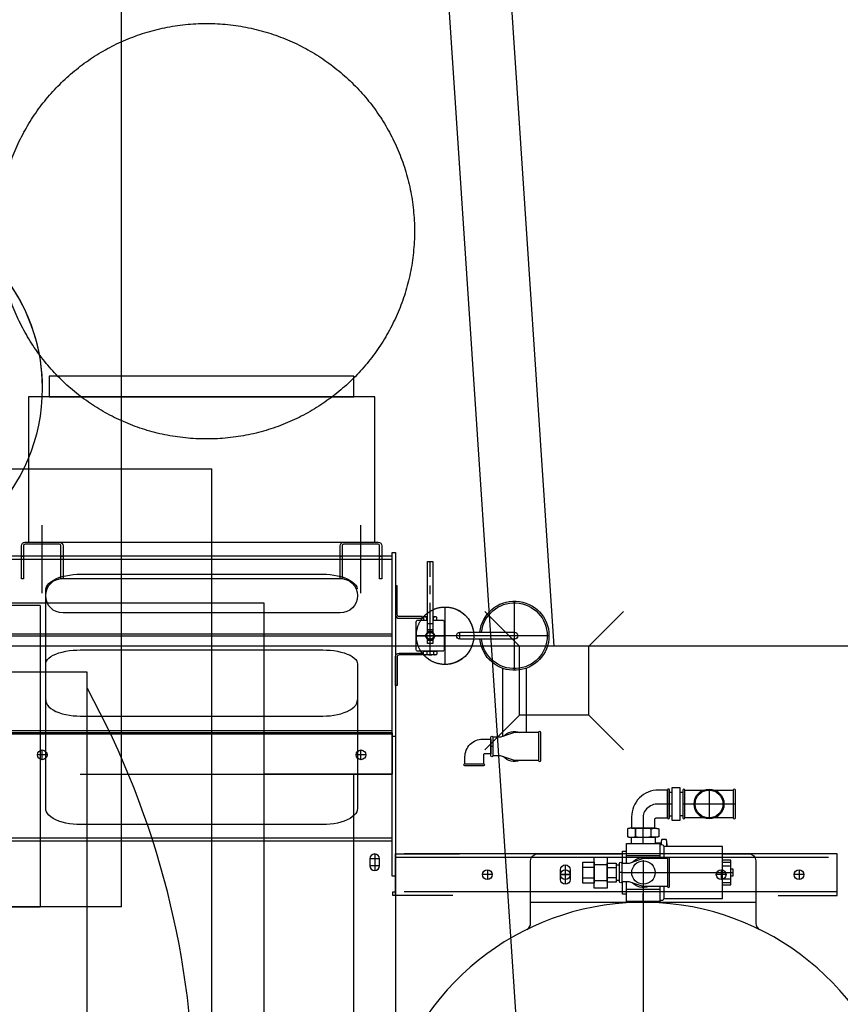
# Model space of a CAD drawing. Header units: millimetres. Extents: x 226749 to 325316, y -44191 to 40236.
# Tile 66 of 164: x 291589 to 292774, y 3263 to 4684. Entities that reach past the tile are written whole.
import ezdxf

# ---------------------------------------------------------------- set-up
doc = ezdxf.new("R2010")
doc.units = ezdxf.units.MM
doc.header["$LTSCALE"] = 100
for name, pattern in [('DASHDOT', [25.4, 12.7, -6.35, 0, -6.35]), ('GESTRICHELT', [7, 4, -3]), ('S10', [0, 0]), ('SL0', [0, 0]), ('SL1', [0.5, 0.25, -0.25]), ('SL2', [1.125, 0.75, -0.125, 0.125, -0.125]), ('SL5', [0])]:
    doc.linetypes.add(name, pattern=pattern)
for name, color, linetype in [('FUNDAMENTY', 6, 'Continuous'), ('K_URZĄDZENIA', 4, 'Continuous'), ('KANALIZACJA', 6, 'Continuous'), ('KG_BuildingAxis', 4, 'DASHDOT'), ('LINIEN', 7, 'Continuous')]:
    doc.layers.add(name, color=color, linetype=linetype)

# ---------------------------------------------------------------- blocks, each defined once
blk = doc.blocks.new('KOCIOŁ_RZUT')
at = {"layer": 'K_URZĄDZENIA'}
for p, q in [((136447.9, 71443.9), (132755.9, 71443.9)), ((136447.9, 71443.9), (136447.9, 71326.4)), ((136012.9, 71326.4), (136012.9, 69736.4)), ((136012.9, 71326.4), (136447.9, 71326.4)), ((136447.9, 71326.4), (136447.9, 69736.4)), ((136447.9, 70531.4), (136447.9, 71326.4)), ((136447.9, 69736.4), (136447.9, 71326.4))]:
    blk.add_line(p, q, dxfattribs=at)
blk = doc.blocks.new('MEDCLUMP_SET_2632_')
at = {"layer": 'LINIEN', "linetype": 'SL0', "flags": 128}
blk.add_lwpolyline([(178.437, 119.819), (178.437, 69.819), (198.363, 69.819)], dxfattribs=at)
blk = doc.blocks.new('MEDCLUMP_SET_2636_')
at = {"layer": 'LINIEN', "linetype": 'SL2'}
blk.add_line((178.933, 94.819), (171.296, 94.819), dxfattribs=at)
at = {"layer": 'LINIEN', "linetype": 'SL0', "flags": 128}
blk.add_lwpolyline([(178.431, 118.862, 0.256117), (178.431, 70.769)], format="xyb", dxfattribs=at)
blk = doc.blocks.new('MEDCLUMP_ZWC_2747_')
at = {"layer": 'LINIEN', "linetype": 'SL2'}
for p, q in [((180.757, 74.599), (181.317, 74.599)), ((181.037, 74.879), (181.037, 74.319))]:
    blk.add_line(p, q, dxfattribs=at)
at = {"layer": 'LINIEN', "linetype": 'SL0'}
blk.add_circle((181.037, 74.599), 0.28, dxfattribs=at)
blk = doc.blocks.new('MEDCLUMP_ZWC_2751_')
at = {"layer": 'LINIEN', "linetype": 'SL2'}
for p, q in [((162.357, 74.599), (162.917, 74.599)), ((162.637, 74.879), (162.637, 74.319))]:
    blk.add_line(p, q, dxfattribs=at)
at = {"layer": 'LINIEN', "linetype": 'SL0'}
blk.add_circle((162.637, 74.599), 0.28, dxfattribs=at)
blk = doc.blocks.new('MEDCLUMP_SET_2746_')
at = {"layer": 'LINIEN', "linetype": 'SL1', "flags": 128}
blk.add_lwpolyline([(160.837, 73.319), (268.637, 73.319), (268.637, 75.719), (160.837, 75.719)], close=True, dxfattribs=at)
at = {"layer": 'LINIEN', "linetype": 'SL0', "flags": 128}
blk.add_lwpolyline([(168.237, 73.319), (160.837, 73.319), (160.837, 75.719), (168.237, 75.719)], dxfattribs=at)
for name in ['MEDCLUMP_ZWC_2751_', 'MEDCLUMP_ZWC_2747_']:
    blk.add_blockref(name, (0, 0))
blk = doc.blocks.new('MEDCLUMP_ZWC_2769_')
at = {"layer": 'LINIEN', "linetype": 'SL2'}
for p, q in [((161.557, 81.005), (162.117, 81.005)), ((161.837, 80.325), (161.837, 81.285)), ((161.557, 80.605), (162.117, 80.605))]:
    blk.add_line(p, q, dxfattribs=at)
at = {"layer": 'LINIEN', "linetype": 'SL0', "flags": 128}
blk.add_lwpolyline([(162.117, 80.605), (162.117, 81.005, 1), (161.557, 81.005), (161.557, 80.605, 1)], format="xyb", close=True, dxfattribs=at)
blk = doc.blocks.new('MEDCLUMP_SET_2768_')
at = {"layer": 'LINIEN', "linetype": 'SL0', "flags": 128}
blk.add_lwpolyline([(160.637, 73.519), (160.637, 116.119), (160.837, 116.119), (160.837, 113.919), (163.037, 113.919), (163.037, 75.719), (160.837, 75.719), (160.837, 73.519)], close=True, dxfattribs=at)
blk.add_blockref('MEDCLUMP_ZWC_2769_', (0, 0))
blk = doc.blocks.new('MEDCLUMP_ZWC_2778_')
at = {"layer": 'LINIEN', "linetype": 'SL2'}
for p, q in [((150.837, 80.959), (150.837, 82.079)), ((151.117, 81.519), (150.557, 81.519))]:
    blk.add_line(p, q, dxfattribs=at)
at = {"layer": 'LINIEN', "linetype": 'SL0', "flags": 128}
blk.add_lwpolyline([(151.117, 81.239, -1), (150.557, 81.239), (150.557, 81.799, -1), (151.117, 81.799)], format="xyb", close=True, dxfattribs=at)
blk = doc.blocks.new('MEDCLUMP_ZWC_2782_')
at = {"layer": 'LINIEN', "linetype": 'SL2'}
for p, q in [((150.837, 115.679), (150.837, 114.559)), ((151.117, 115.119), (150.557, 115.119))]:
    blk.add_line(p, q, dxfattribs=at)
at = {"layer": 'LINIEN', "linetype": 'SL0', "flags": 128}
blk.add_lwpolyline([(151.117, 115.399, 1), (150.557, 115.399), (150.557, 114.839, 1), (151.117, 114.839)], format="xyb", close=True, dxfattribs=at)
blk = doc.blocks.new('MEDCLUMP_ZWC_2786_')
at = {"layer": 'LINIEN', "linetype": 'SL2'}
for p, q in [((141.837, 115.679), (141.837, 114.559)), ((141.557, 115.119), (142.117, 115.119))]:
    blk.add_line(p, q, dxfattribs=at)
at = {"layer": 'LINIEN', "linetype": 'SL0', "flags": 128}
blk.add_lwpolyline([(141.557, 115.399, -1), (142.117, 115.399), (142.117, 114.839, -1), (141.557, 114.839)], format="xyb", close=True, dxfattribs=at)
blk = doc.blocks.new('MEDCLUMP_SET_2777_')
at = {"layer": 'LINIEN', "linetype": 'SL2'}
for p, q in [((146.337, 80.679), (146.337, 116.679)), ((131.137, 98.319), (161.537, 98.319))]:
    blk.add_line(p, q, dxfattribs=at)
at = {"layer": 'LINIEN', "linetype": 'SL0'}
blk.add_line((139.837, 113.519), (152.837, 113.519), dxfattribs=at)
at = {"layer": 'LINIEN', "linetype": 'SL0', "flags": 128}
for points in [[(139.614, 111.952, 0.285559), (139.837, 112.31), (139.837, 115.919, -0.414214), (140.237, 116.319), (152.437, 116.319, -0.414214), (152.837, 115.919), (152.837, 112.31, 0.28556), (153.06, 111.952)], [(141.761, 80.319), (140.237, 80.319, -0.414214), (139.837, 80.719), (139.837, 84.328, 0.285559), (139.614, 84.687)], [(153.06, 84.687, 0.28556), (152.837, 84.328), (152.837, 80.719, -0.414214), (152.437, 80.319), (147.537, 80.319)]]:
    blk.add_lwpolyline(points, format="xyb", dxfattribs=at)
for points in [[(139.837, 83.119), (145.663, 83.119)], [(147.011, 83.119), (152.837, 83.119)]]:
    blk.add_lwpolyline(points, dxfattribs=at)
for name in ['MEDCLUMP_ZWC_2786_', 'MEDCLUMP_ZWC_2782_', 'MEDCLUMP_ZWC_2778_']:
    blk.add_blockref(name, (0, 0))
blk = doc.blocks.new('MEDCLUMP_SET_2795_')
at = {"layer": 'LINIEN', "linetype": 'SL2'}
for p, q in [((131.269, 100.12), (131.269, 96.519)), ((161.405, 100.119), (161.405, 96.519))]:
    blk.add_line(p, q, dxfattribs=at)
at = {"layer": 'LINIEN', "linetype": 'S10', "flags": 128}
for points in [[(161.231, 95.281, 0.012887), (161.367, 96.053, 0.335209), (161.321, 96.137, -0.35213), (161.209, 96.363, -0.352458), (161.405, 96.52), (161.405, 100.284), (161.405, 100.119, -0.804964), (161.322, 100.501, 0.33414), (161.367, 100.586, 0.860506), (131.307, 100.586, 0.33414), (131.353, 100.501, -0.804955), (131.269, 100.12), (131.269, 96.519, -0.804953), (131.353, 96.137)], [(131.353, 96.137, 0.334138), (131.307, 96.053, 0.77446), (160.584, 93.021)]]:
    blk.add_lwpolyline(points, format="xyb", dxfattribs=at)
at = {"layer": 'LINIEN', "linetype": 'SL0', "flags": 128}
for points in [[(131.269, 96.519), (131.269, 96.319), (131.069, 96.319), (131.069, 100.32), (131.269, 100.32), (131.269, 100.12)], [(161.405, 100.284), (161.605, 100.284), (161.605, 93.001), (161.405, 93.001), (161.405, 96.52)]]:
    blk.add_lwpolyline(points, dxfattribs=at)
blk = doc.blocks.new('MEDCLUMP_SET_2834_')
at = {"layer": 'LINIEN', "linetype": 'SL2'}
for p, q in [((142.537, 76.575), (142.537, 78.303)), ((141.017, 77.439), (144.057, 77.439))]:
    blk.add_line(p, q, dxfattribs=at)
at = {"layer": 'LINIEN', "linetype": 'SL0', "flags": 128}
for points in [[(141.017, 76.635, 1), (141.137, 76.635), (141.137, 78.243, 1), (141.017, 78.243)], [(144.057, 78.243, 1), (143.937, 78.243), (143.937, 76.635, 1), (144.057, 76.635)]]:
    blk.add_lwpolyline(points, format="xyb", close=True, dxfattribs=at)
for points in [[(141.137, 78.243), (142.221, 78.243)], [(142.854, 78.243), (143.937, 78.243)], [(142.221, 76.635), (141.137, 76.635)], [(143.937, 76.635), (142.854, 76.635)]]:
    blk.add_lwpolyline(points, dxfattribs=at)
at = {"layer": 'LINIEN', "linetype": 'SL1', "flags": 128}
for points in [[(142.221, 78.243), (142.854, 78.243)], [(142.854, 76.635), (142.221, 76.635)]]:
    blk.add_lwpolyline(points, dxfattribs=at)
at = {"layer": 'LINIEN', "linetype": 'SL0'}
for radius in [0.864, 0.804]:
    blk.add_circle((142.537, 77.439), radius, dxfattribs=at)
blk = doc.blocks.new('MEDCLUMP_SET_2843_')
at = {"layer": 'LINIEN', "linetype": 'SL0', "flags": 128}
for points in [[(148.417, 81.961), (148.417, 80.853), (147.897, 80.853), (147.897, 81.961)], [(149.177, 82.308), (149.177, 80.506), (148.417, 80.506), (148.417, 82.308)], [(149.817, 82.007), (149.817, 80.806), (149.177, 80.806), (149.177, 82.007)]]:
    blk.add_lwpolyline(points, close=True, dxfattribs=at)
for points in [[(147.897, 81.833), (147.697, 81.833), (147.697, 80.981), (147.897, 80.981)], [(148.417, 81.684), (147.897, 81.684)], [(149.177, 81.857), (148.417, 81.857)], [(149.817, 81.707), (149.177, 81.707)], [(147.897, 81.13), (148.417, 81.13)], [(148.417, 80.957), (149.177, 80.957)], [(149.177, 81.107), (149.817, 81.107)]]:
    blk.add_lwpolyline(points, dxfattribs=at)
blk = doc.blocks.new('MEDCLUMP_SET_2851_')
at = {"layer": 'LINIEN', "linetype": 'SL2'}
blk.add_line((147.537, 81.399), (141.137, 81.399), dxfattribs=at)
at = {"layer": 'LINIEN', "linetype": 'SL0', "flags": 128}
for points in [[(145.375, 83.079, -0.414214), (145.295, 82.999), (145.255, 82.999, 0.414214), (145.135, 82.879), (145.135, 82.211)], [(145.135, 80.588), (145.135, 79.919, 0.414214), (145.255, 79.799), (145.295, 79.799, -0.414214), (145.375, 79.719)]]:
    blk.add_lwpolyline(points, format="xyb", dxfattribs=at)
for points in [[(145.375, 82.211), (145.375, 83.079), (147.3, 83.079), (147.3, 81.939)], [(145.135, 82.899), (141.761, 82.899), (141.761, 79.899), (145.135, 79.899)], [(147.3, 82.638), (147.537, 82.638), (147.537, 81.931)], [(141.761, 82.113), (141.285, 82.113), (141.285, 80.686), (141.761, 80.686)], [(141.285, 81.999), (141.761, 81.999)], [(147.3, 82.362), (145.375, 82.362)], [(141.285, 81.592), (141.137, 81.592), (141.137, 81.206), (141.285, 81.206)], [(141.761, 81.759), (141.285, 81.759)], [(141.285, 81.039), (141.761, 81.039)], [(141.761, 80.799), (141.285, 80.799)], [(147.3, 80.86), (147.3, 79.719), (145.375, 79.719), (145.375, 80.588)], [(147.537, 80.867), (147.537, 80.16), (147.3, 80.16)], [(145.375, 80.437), (147.3, 80.437)]]:
    blk.add_lwpolyline(points, dxfattribs=at)
blk = doc.blocks.new('MEDCLUMP_SET_2861_')
at = {"layer": 'LINIEN', "linetype": 'SL0'}
blk.add_line((147.577, 81.399), (147.697, 81.399), dxfattribs=at)
at = {"layer": 'LINIEN', "linetype": 'SL0', "flags": 128}
for points in [[(144.817, 80.595, 1), (144.937, 80.595), (144.937, 82.203, 1), (144.817, 82.203)], [(147.697, 80.867, -1), (147.577, 80.867), (147.577, 81.931, -1), (147.697, 81.931)]]:
    blk.add_lwpolyline(points, format="xyb", close=True, dxfattribs=at)
for points in [[(144.937, 82.203), (146.337, 82.203), (147.141, 81.931), (147.577, 81.931)], [(144.937, 80.595), (146.337, 80.595), (147.141, 80.867), (147.577, 80.867)]]:
    blk.add_lwpolyline(points, dxfattribs=at)
for points in [[(146.021, 82.203, -0.307394), (146.968, 81.99)], [(146.968, 80.809, -0.307394), (146.021, 80.595)]]:
    blk.add_lwpolyline(points, format="xyb", dxfattribs=at)
at = {"layer": 'LINIEN', "linetype": 'SL0'}
blk.add_circle((146.325, 81.399), 0.674, dxfattribs=at)
blk = doc.blocks.new('MEDCLUMP_SET_2869_')
at = {"layer": 'LINIEN', "linetype": 'SL0'}
for p, q in [((144.977, 79.719), (144.977, 79.714)), ((145.297, 79.719), (145.297, 79.709)), ((147.013, 79.359), (145.662, 79.359)), ((145.662, 78.839), (147.013, 78.839))]:
    blk.add_line(p, q, dxfattribs=at)
at = {"layer": 'LINIEN', "linetype": 'SL2', "flags": 128}
for points in [[(146.337, 83.119), (146.337, 82.599)], [(146.337, 79.719), (146.337, 78.839)]]:
    blk.add_lwpolyline(points, dxfattribs=at)
at = {"layer": 'LINIEN', "linetype": 'SL0', "flags": 128}
for points in [[(144.977, 79.719), (144.977, 79.899), (144.977, 79.899), (144.977, 79.874), (144.977, 79.85), (144.977, 79.828), (144.977, 79.808), (144.977, 79.79), (144.977, 79.774), (144.977, 79.759), (144.977, 79.746), (144.977, 79.735), (144.977, 79.726), (144.977, 79.719), (144.977, 79.714), (144.977, 79.71), (144.977, 79.709), (144.977, 79.709), (144.978, 79.686), (144.978, 79.662), (144.979, 79.638), (144.981, 79.614), (144.983, 79.591), (144.986, 79.57), (144.989, 79.55), (144.993, 79.532), (144.996, 79.517), (145, 79.505), (145.005, 79.495), (145.009, 79.489), (145.013, 79.485), (145.017, 79.484), (145.257, 79.484), (145.257, 79.484), (145.261, 79.485), (145.266, 79.489), (145.27, 79.495), (145.274, 79.505), (145.278, 79.517), (145.282, 79.532), (145.286, 79.55), (145.289, 79.57), (145.291, 79.591), (145.294, 79.614), (145.295, 79.638), (145.296, 79.662), (145.297, 79.686), (145.297, 79.709)], [(145.297, 79.709), (145.297, 79.71), (145.297, 79.71), (145.297, 79.711), (145.297, 79.712), (145.297, 79.713), (145.297, 79.713), (145.297, 79.714), (145.297, 79.715), (145.297, 79.715), (145.297, 79.716), (145.297, 79.717), (145.297, 79.718), (145.297, 79.718), (145.297, 79.719), (145.297, 79.799)], [(145.297, 79.704), (145.637, 79.704)], [(145.637, 79.704), (145.637, 79.359)], [(147.037, 79.359), (147.037, 79.719)]]:
    blk.add_lwpolyline(points, dxfattribs=at)
for points in [[(145.437, 79.319), (145.438, 79.323), (145.442, 79.328), (145.448, 79.332), (145.458, 79.336), (145.47, 79.34), (145.485, 79.344), (145.503, 79.347), (145.522, 79.351), (145.544, 79.353), (145.567, 79.355), (145.591, 79.357), (145.615, 79.358), (145.639, 79.359), (145.662, 79.359), (145.662, 79.359), (145.685, 79.359), (145.709, 79.358), (145.733, 79.357), (145.756, 79.355), (145.779, 79.353), (145.801, 79.351), (145.821, 79.347), (145.839, 79.344), (145.854, 79.34), (145.866, 79.336), (145.875, 79.332), (145.882, 79.328), (145.886, 79.323), (145.887, 79.319), (145.887, 78.879), (145.887, 78.879), (145.886, 78.875), (145.882, 78.871), (145.875, 78.867), (145.866, 78.862), (145.854, 78.858), (145.839, 78.854), (145.821, 78.851), (145.801, 78.848), (145.779, 78.845), (145.756, 78.843), (145.733, 78.841), (145.709, 78.84), (145.685, 78.839), (145.662, 78.839), (145.662, 78.839), (145.639, 78.839), (145.615, 78.84), (145.591, 78.841), (145.567, 78.843), (145.544, 78.845), (145.522, 78.848), (145.503, 78.851), (145.485, 78.854), (145.47, 78.858), (145.458, 78.862), (145.448, 78.867), (145.442, 78.871), (145.438, 78.875), (145.437, 78.879)], [(146.788, 79.319), (146.785, 79.323), (146.778, 79.328), (146.765, 79.332), (146.746, 79.336), (146.721, 79.34), (146.691, 79.344), (146.656, 79.347), (146.616, 79.351), (146.573, 79.353), (146.527, 79.355), (146.479, 79.357), (146.431, 79.358), (146.384, 79.359), (146.337, 79.359), (146.337, 79.359), (146.291, 79.359), (146.243, 79.358), (146.195, 79.357), (146.148, 79.355), (146.102, 79.353), (146.059, 79.351), (146.019, 79.347), (145.984, 79.344), (145.953, 79.34), (145.929, 79.336), (145.91, 79.332), (145.897, 79.328), (145.889, 79.323), (145.887, 79.319), (145.887, 78.879), (145.887, 78.879), (145.889, 78.875), (145.897, 78.871), (145.91, 78.867), (145.929, 78.862), (145.953, 78.858), (145.984, 78.854), (146.019, 78.851), (146.059, 78.848), (146.102, 78.845), (146.148, 78.843), (146.195, 78.841), (146.243, 78.84), (146.291, 78.839), (146.337, 78.839), (146.337, 78.839), (146.384, 78.839), (146.431, 78.84), (146.479, 78.841), (146.527, 78.843), (146.573, 78.845), (146.616, 78.848), (146.656, 78.851), (146.691, 78.854), (146.721, 78.858), (146.746, 78.862), (146.765, 78.867), (146.778, 78.871), (146.785, 78.875), (146.788, 78.879)], [(147.238, 79.319), (147.237, 79.323), (147.233, 79.328), (147.226, 79.332), (147.217, 79.336), (147.205, 79.34), (147.19, 79.344), (147.172, 79.347), (147.152, 79.351), (147.13, 79.353), (147.107, 79.355), (147.084, 79.357), (147.06, 79.358), (147.036, 79.359), (147.013, 79.359), (147.013, 79.359), (146.99, 79.359), (146.966, 79.358), (146.942, 79.357), (146.918, 79.355), (146.895, 79.353), (146.873, 79.351), (146.854, 79.347), (146.836, 79.344), (146.821, 79.34), (146.809, 79.336), (146.799, 79.332), (146.793, 79.328), (146.789, 79.323), (146.788, 79.319), (146.788, 78.879), (146.788, 78.879), (146.789, 78.875), (146.793, 78.871), (146.799, 78.867), (146.809, 78.862), (146.821, 78.858), (146.836, 78.854), (146.854, 78.851), (146.873, 78.848), (146.895, 78.845), (146.918, 78.843), (146.942, 78.841), (146.966, 78.84), (146.99, 78.839), (147.013, 78.839), (147.013, 78.839), (147.036, 78.839), (147.06, 78.84), (147.084, 78.841), (147.107, 78.843), (147.13, 78.845), (147.152, 78.848), (147.172, 78.851), (147.19, 78.854), (147.205, 78.858), (147.217, 78.862), (147.226, 78.867), (147.233, 78.871), (147.237, 78.875), (147.238, 78.879)]]:
    blk.add_lwpolyline(points, close=True, dxfattribs=at)
blk = doc.blocks.new('MEDCLUMP_SET_2880_')
at = {"layer": 'LINIEN', "linetype": 'SL2', "flags": 128}
blk.add_lwpolyline([(144.817, 77.439), (145.457, 77.439), (145.457, 77.439), (145.548, 77.443), (145.641, 77.456), (145.735, 77.477), (145.827, 77.509), (145.917, 77.55), (146.002, 77.6), (146.08, 77.659), (146.149, 77.725), (146.208, 77.797), (146.256, 77.874), (146.292, 77.953), (146.318, 78.033), (146.333, 78.112), (146.337, 78.189), (146.337, 78.839)], dxfattribs=at)
at = {"layer": 'LINIEN', "linetype": 'SL0', "flags": 128}
for points in [[(144.937, 76.635), (145.457, 76.635, 0.414214), (147.011, 78.189), (147.011, 78.839), (145.663, 78.839), (145.663, 78.319, -0.414214), (145.587, 78.243), (144.937, 78.243)], [(144.937, 78.241, 1), (144.817, 78.241), (144.817, 76.633, 1), (144.937, 76.633)]]:
    blk.add_lwpolyline(points, format="xyb", close=True, dxfattribs=at)
blk = doc.blocks.new('MEDCLUMP_SET_2884_')
at = {"layer": 'LINIEN', "linetype": 'SL0'}
for p, q in [((144.057, 78.113), (144.217, 78.113)), ((144.817, 78.113), (144.657, 78.113)), ((144.057, 76.765), (144.217, 76.765)), ((144.657, 76.765), (144.817, 76.765))]:
    blk.add_line(p, q, dxfattribs=at)
at = {"layer": 'LINIEN', "linetype": 'SL2'}
blk.add_line((144.637, 77.439), (145.397, 77.439), dxfattribs=at)
at = {"layer": 'LINIEN', "linetype": 'SL0', "flags": 128}
blk.add_lwpolyline([(144.657, 76.492), (144.217, 76.492), (144.217, 78.386), (144.657, 78.386)], close=True, dxfattribs=at)
blk = doc.blocks.new('MEDCLUMP_SET_2906_')
at = {"layer": 'LINIEN', "linetype": 'SL1'}
blk.add_line((160.637, 80.519), (135.137, 80.519), dxfattribs=at)
at = {"layer": 'LINIEN', "linetype": 'SL1', "flags": 128}
blk.add_lwpolyline([(135.137, 80.319), (160.637, 80.319), (160.637, 82.719), (135.137, 82.719)], close=True, dxfattribs=at)
blk.add_lwpolyline([(135.137, 82.519), (160.637, 82.519)], dxfattribs=at)
at = {"layer": 'LINIEN', "linetype": 'SL0', "flags": 128}
for points in [[(157.337, 82.719), (160.637, 82.719), (160.637, 80.319), (156.937, 80.319)], [(160.637, 82.719), (160.797, 82.719), (160.797, 82.519), (160.637, 82.519)]]:
    blk.add_lwpolyline(points, dxfattribs=at)
at = {"layer": 'LINIEN', "linetype": 'SL2', "flags": 128}
for points in [[(137.057, 81.519), (137.617, 81.519)], [(137.337, 81.239), (137.337, 81.799)], [(141.557, 81.519), (142.117, 81.519)], [(141.837, 81.239), (141.837, 81.799)], [(150.557, 81.519), (151.117, 81.519)], [(150.837, 81.239), (150.837, 81.799)], [(155.057, 81.519), (155.617, 81.519)], [(155.337, 81.239), (155.337, 81.799)]]:
    blk.add_lwpolyline(points, dxfattribs=at)
at = {"layer": 'LINIEN', "linetype": 'SL0'}
for centre in [(137.337, 81.519), (141.837, 81.519), (150.837, 81.519), (155.337, 81.519)]:
    blk.add_circle(centre, 0.28, dxfattribs=at)
blk = doc.blocks.new('MEDCLUMP_SET_2936_')
at = {"layer": 'LINIEN', "linetype": 'SL2'}
for p, q in [((157.777, 69.379), (157.777, 66.059)), ((156.117, 67.719), (159.437, 67.719))]:
    blk.add_line(p, q, dxfattribs=at)
at = {"layer": 'LINIEN', "linetype": 'SL0', "flags": 128}
blk.add_lwpolyline([(159.172, 66.819, -3.394275), (159.172, 68.619)], format="xyb", dxfattribs=at)
at = {"layer": 'LINIEN', "linetype": 'SL1', "flags": 128}
blk.add_lwpolyline([(156.129, 67.919, -16.539539), (156.129, 67.519)], format="xyb", dxfattribs=at)
blk = doc.blocks.new('MEDCLUMP_SET_2941_')
at = {"layer": 'LINIEN', "linetype": 'SL2'}
blk.add_line((156.917, 67.919), (156.917, 67.519), dxfattribs=at)
at = {"layer": 'LINIEN', "linetype": 'SL0', "flags": 128}
blk.add_lwpolyline([(156.917, 67.919, -1), (156.917, 67.519), (153.777, 67.519, -1), (153.777, 67.919)], format="xyb", close=True, dxfattribs=at)
blk = doc.blocks.new('MEDCLUMP_SET_2944_')
at = {"layer": 'LINIEN', "linetype": 'SL2'}
for p, q in [((153.777, 69.719), (153.777, 65.719)), ((151.777, 67.719), (156.117, 67.719))]:
    blk.add_line(p, q, dxfattribs=at)
at = {"layer": 'LINIEN', "linetype": 'SL0', "flags": 128}
for points in [[(155.767, 67.519, -19.949874), (155.767, 67.919)], [(155.667, 67.519, -18.947222), (155.667, 67.919)]]:
    blk.add_lwpolyline(points, format="xyb", dxfattribs=at)
blk = doc.blocks.new('MEDCLUMP_SET_2949_')
at = {"layer": 'LINIEN', "linetype": 'SL2'}
blk.add_line((158.637, 67.919), (158.637, 67.519), dxfattribs=at)
at = {"layer": 'LINIEN', "linetype": 'SL1'}
blk.add_circle((158.637, 67.719), 0.2, dxfattribs=at)
blk = doc.blocks.new('MEDCLUMP_SET_2952_')
at = {"layer": 'LINIEN', "linetype": 'SL0', "flags": 128}
blk.add_lwpolyline([(159.097, 66.713), (159.097, 66.613), (160.437, 66.613, -0.414214), (160.537, 66.513), (160.537, 64.839), (160.637, 64.839), (160.637, 66.513, 0.414214), (160.437, 66.713)], format="xyb", close=True, dxfattribs=at)
blk = doc.blocks.new('MEDCLUMP_SET_2954_')
at = {"layer": 'LINIEN', "linetype": 'SL0', "flags": 128}
blk.add_lwpolyline([(159.097, 68.726), (159.097, 68.826), (160.437, 68.826, 0.414214), (160.537, 68.926), (160.537, 70.599), (160.637, 70.599), (160.637, 68.926, -0.414214), (160.437, 68.726)], format="xyb", close=True, dxfattribs=at)
blk = doc.blocks.new('MEDCLUMP_SET_2974_')
at = {"layer": 'LINIEN', "linetype": 'SL0', "flags": 128}
for points in [[(154.451, 73.54), (154.451, 69.602)], [(153.103, 69.602), (153.103, 73.312)]]:
    blk.add_lwpolyline(points, dxfattribs=at)
blk = doc.blocks.new('MEDCLUMP_SET_2976_')
at = {"layer": 'LINIEN', "linetype": 'SL0'}
blk.add_line((155.017, 74.116), (155.137, 74.116), dxfattribs=at)
at = {"layer": 'LINIEN', "linetype": 'SL0', "flags": 128}
for points in [[(152.257, 73.312, 1), (152.377, 73.312), (152.377, 74.92, 1), (152.257, 74.92)], [(155.137, 73.584, -1), (155.017, 73.584), (155.017, 74.648, -1), (155.137, 74.648)]]:
    blk.add_lwpolyline(points, format="xyb", close=True, dxfattribs=at)
for points in [[(152.377, 74.92), (153.777, 74.92), (154.581, 74.648), (155.017, 74.648)], [(152.377, 73.312), (153.777, 73.312), (154.581, 73.584), (155.017, 73.584)]]:
    blk.add_lwpolyline(points, dxfattribs=at)
for points in [[(153.461, 74.92, -0.307394), (154.408, 74.707)], [(154.408, 73.525, -0.307394), (153.461, 73.312)]]:
    blk.add_lwpolyline(points, format="xyb", dxfattribs=at)
blk = doc.blocks.new('MEDCLUMP_SET_2983_')
at = {"layer": 'LINIEN', "linetype": 'SL0', "flags": 128}
blk.add_lwpolyline([(156.629, 75.116), (156.629, 74.716, -0.414214), (155.603, 73.69), (155.137, 73.69), (155.137, 74.542), (155.497, 74.542, 0.414214), (155.565, 74.61), (155.565, 75.116)], format="xyb", dxfattribs=at)
blk.add_lwpolyline([(155.565, 75.116, -1), (155.565, 75.236), (156.629, 75.236, -1), (156.629, 75.116)], format="xyb", close=True, dxfattribs=at)
blk = doc.blocks.new('MEDCLUMP_SET_3036_')
at = {"layer": 'LINIEN', "linetype": 'SL2'}
blk.add_line((162.637, 65.268), (162.637, 61.338), dxfattribs=at)
at = {"layer": 'LINIEN', "linetype": 'SL5'}
for p, q in [((161.557, 63.119), (161.437, 63.119)), ((163.837, 63.119), (163.717, 63.119))]:
    blk.add_line(p, q, dxfattribs=at)
at = {"layer": 'LINIEN', "linetype": 'SL0', "flags": 128}
blk.add_lwpolyline([(163.837, 64.439), (163.837, 62.519, -0.414214), (163.637, 62.319), (161.637, 62.319, -0.414214), (161.437, 62.519), (161.437, 64.439), (161.557, 64.439), (161.557, 62.519, 0.414214), (161.637, 62.439), (163.637, 62.439, 0.414214), (163.717, 62.519), (163.717, 64.439)], format="xyb", close=True, dxfattribs=at)
blk = doc.blocks.new('MEDCLUMP_SET_3041_')
at = {"layer": 'LINIEN', "linetype": 'SL2'}
blk.add_line((181.037, 65.268), (181.037, 61.338), dxfattribs=at)
at = {"layer": 'LINIEN', "linetype": 'SL5'}
for p, q in [((179.957, 63.119), (179.837, 63.119)), ((182.237, 63.119), (182.117, 63.119))]:
    blk.add_line(p, q, dxfattribs=at)
at = {"layer": 'LINIEN', "linetype": 'SL0', "flags": 128}
blk.add_lwpolyline([(182.237, 64.439), (182.237, 62.519, -0.414214), (182.037, 62.319), (180.037, 62.319, -0.414214), (179.837, 62.519), (179.837, 64.439), (179.957, 64.439), (179.957, 62.519, 0.414214), (180.037, 62.439), (182.037, 62.439, 0.414214), (182.117, 62.519), (182.117, 64.439)], format="xyb", close=True, dxfattribs=at)
blk = doc.blocks.new('MEDCLUMP_ZWC_3051_')
at = {"layer": 'LINIEN', "linetype": 'SL0', "flags": 128}
blk.add_lwpolyline([(178.837, 78.629), (179.043, 78.624), (179.254, 78.608), (179.467, 78.581), (179.678, 78.542), (179.882, 78.491), (180.075, 78.428), (180.251, 78.355), (180.408, 78.272), (180.543, 78.182), (180.652, 78.086), (180.735, 77.988), (180.793, 77.888), (180.827, 77.789), (180.837, 77.693), (180.837, 69.348), (180.837, 69.348), (180.827, 69.265), (180.793, 69.179), (180.735, 69.093), (180.652, 69.008), (180.543, 68.925), (180.408, 68.848), (180.251, 68.776), (180.075, 68.713), (179.882, 68.659), (179.678, 68.615), (179.467, 68.581), (179.254, 68.557), (179.043, 68.544), (178.837, 68.54), (164.837, 68.54), (164.837, 68.54), (164.631, 68.544), (164.42, 68.557), (164.207, 68.581), (163.996, 68.615), (163.792, 68.659), (163.6, 68.713), (163.423, 68.776), (163.266, 68.848), (163.132, 68.925), (163.023, 69.008), (162.939, 69.093), (162.881, 69.179), (162.848, 69.265), (162.837, 69.348), (162.837, 77.693), (162.837, 77.693), (162.848, 77.789), (162.881, 77.888), (162.939, 77.988), (163.023, 78.086), (163.132, 78.182), (163.266, 78.272), (163.423, 78.355), (163.6, 78.428), (163.792, 78.491), (163.996, 78.542), (164.207, 78.581), (164.42, 78.608), (164.631, 78.624), (164.837, 78.629)], close=True, dxfattribs=at)
blk = doc.blocks.new('MEDCLUMP_ZWC_3057_')
at = {"layer": 'LINIEN', "linetype": 'SL0', "flags": 128}
blk.add_lwpolyline([(163.837, 66.404), (179.837, 66.404, -1), (179.837, 64.404), (163.837, 64.404, -1)], format="xyb", close=True, dxfattribs=at)
blk = doc.blocks.new('MEDCLUMP_SET_3050_')
at = {"layer": 'LINIEN', "linetype": 'SL1'}
for p, q in [((182.837, 79.384), (160.837, 79.384)), ((182.837, 67.604), (160.837, 67.604))]:
    blk.add_line(p, q, dxfattribs=at)
at = {"layer": 'LINIEN', "linetype": 'SL0'}
blk.add_line((182.837, 67.732), (160.837, 67.732), dxfattribs=at)
at = {"layer": 'LINIEN', "linetype": 'SL0', "flags": 128}
blk.add_lwpolyline([(182.837, 79.565), (160.837, 79.565), (160.837, 63.319), (182.837, 63.319)], close=True, dxfattribs=at)
for name in ['MEDCLUMP_ZWC_3051_', 'MEDCLUMP_ZWC_3057_']:
    blk.add_blockref(name, (0, 0))
blk = doc.blocks.new('MEDCLUMP_ZWC_3060_')
at = {"layer": 'LINIEN', "linetype": 'SL1'}
for p, q in [((162.837, 73.378), (160.837, 73.378)), ((182.837, 73.378), (180.837, 73.378)), ((182.837, 73.196), (160.837, 73.196))]:
    blk.add_line(p, q, dxfattribs=at)
at = {"layer": 'LINIEN', "linetype": 'SL0', "flags": 128}
blk.add_lwpolyline([(180.837, 71.427), (180.827, 71.523), (180.793, 71.621), (180.735, 71.721), (180.652, 71.819), (180.543, 71.914), (180.408, 72.004), (180.251, 72.086), (180.075, 72.159), (179.882, 72.222), (179.678, 72.273), (179.467, 72.312), (179.254, 72.339), (179.043, 72.354), (178.837, 72.359), (164.837, 72.359), (164.837, 72.359), (164.631, 72.354), (164.42, 72.339), (164.207, 72.312), (163.996, 72.273), (163.792, 72.222), (163.6, 72.159), (163.423, 72.086), (163.266, 72.004), (163.132, 71.914), (163.023, 71.819), (162.939, 71.721), (162.881, 71.621), (162.848, 71.523), (162.837, 71.427)], dxfattribs=at)
at = {"layer": 'LINIEN', "linetype": 'SL1', "flags": 128}
blk.add_lwpolyline([(180.837, 71.427), (180.837, 65.097), (180.837, 65.097), (180.827, 65.001), (180.793, 64.903), (180.735, 64.803), (180.652, 64.705), (180.543, 64.61), (180.408, 64.52), (180.251, 64.438), (180.075, 64.364), (179.882, 64.302), (179.678, 64.251), (179.467, 64.212), (179.254, 64.185), (179.043, 64.169), (178.837, 64.164), (164.837, 64.164), (164.837, 64.164), (164.631, 64.169), (164.42, 64.185), (164.207, 64.212), (163.996, 64.251), (163.792, 64.302), (163.6, 64.364), (163.423, 64.438), (163.266, 64.52), (163.132, 64.61), (163.023, 64.705), (162.939, 64.803), (162.881, 64.903), (162.848, 65.001), (162.837, 65.097), (162.837, 71.427)], close=True, dxfattribs=at)
blk = doc.blocks.new('MEDCLUMP_SET_3059_')
at = {"layer": 'LINIEN', "linetype": 'SL0'}
blk.add_line((160.837, 63.319), (182.837, 63.319), dxfattribs=at)
at = {"layer": 'LINIEN', "linetype": 'SL0', "flags": 128}
for points in [[(160.837, 62.919), (160.637, 62.919), (160.637, 81.605), (160.837, 81.605)], [(182.837, 79.565), (183.037, 79.565), (183.037, 62.919), (182.837, 62.919)]]:
    blk.add_lwpolyline(points, close=True, dxfattribs=at)
for points in [[(180.837, 73.378), (162.837, 73.378)], [(160.837, 63.119), (182.837, 63.119)]]:
    blk.add_lwpolyline(points, dxfattribs=at)
blk.add_blockref('MEDCLUMP_ZWC_3060_', (0, 0))

msp = doc.modelspace()

# ---------------------------------------------------------------- linework, layer by layer
at = {"color": 1}
for p in [(288666.82, 4035.9), (291866.82, 2235.9)]:
    msp.add_line(p, (291866.82, 4035.9), dxfattribs=at)
at = {"linetype": 'SL2'}
for p, q in [((292181.93, 3767.36), (292181.93, 3901.86)), ((292161.93, 3794.86), (292201.93, 3794.86))]:
    msp.add_line(p, q, dxfattribs=at)
at = {"linetype": 'SL0'}
for p, q in [((292177.03, 3817.36), (292177.03, 3821.36)), ((292177.93, 3812.71), (292185.93, 3812.71)), ((292186.83, 3817.36), (292186.83, 3821.36)), ((292177.93, 3803.69), (292185.93, 3803.69)), ((292177.03, 3772.36), (292177.03, 3768.36)), ((292186.83, 3772.36), (292186.83, 3768.36))]:
    msp.add_line(p, q, dxfattribs=at)
at = {"ltscale": 6}
msp.add_line((325315.93, 3780), (268778.43, 3780), dxfattribs=at)
at = {"linetype": 'SL0', "flags": 128}
for points in [[(291148.41, 3988.91, -1.4092891), (291621.86, 4150.18)], [(292163.93, 3772.36, -0.4142136), (292161.93, 3774.36), (292161.93, 3815.36, -0.4142136), (292163.93, 3817.36), (292177.93, 3817.36)], [(292185.93, 3817.36), (292199.93, 3817.36, -0.4142136), (292201.93, 3815.36), (292201.93, 3774.36, -0.4142136), (292199.93, 3772.36), (292163.93, 3772.36)]]:
    msp.add_lwpolyline(points, format="xyb", dxfattribs=at)
for points in [[(291631.92, 4169.85), (291631.93, 4139.85), (292071.93, 4139.86), (292071.92, 4169.85)], [(291601.93, 3929.86), (292101.93, 3929.86), (292101.93, 4139.86), (292005.23, 4139.86), (291601.93, 4139.86)], [(292173.13, 3767.36), (292172.13, 3768.36), (292172.13, 3772.36), (292191.73, 3772.36), (292191.73, 3768.36), (292190.73, 3767.36)]]:
    msp.add_lwpolyline(points, close=True, dxfattribs=at)
for points in [[(292177.93, 3800.29), (292177.93, 3901.86), (292185.93, 3901.86)], [(292185.93, 3901.86), (292185.93, 3800.24)], [(292177.93, 3822.36), (292173.13, 3822.36), (292172.13, 3821.36), (292172.13, 3817.36), (292177.93, 3817.36)], [(292174.58, 3822.36), (292174.83, 3822.36), (292175.09, 3822.34), (292175.35, 3822.31), (292175.61, 3822.27), (292175.86, 3822.22), (292176.09, 3822.15), (292176.31, 3822.07), (292176.5, 3821.98), (292176.67, 3821.89), (292176.8, 3821.79), (292176.9, 3821.68), (292176.97, 3821.57), (292177.01, 3821.47), (292177.03, 3821.36), (292177.03, 3821.36), (292177.03, 3821.41), (292177.04, 3821.45), (292177.07, 3821.5), (292177.1, 3821.54), (292177.14, 3821.58), (292177.2, 3821.63), (292177.26, 3821.67), (292177.33, 3821.71), (292177.41, 3821.75), (292177.49, 3821.79), (292177.59, 3821.83), (292177.7, 3821.87), (292177.81, 3821.91), (292177.93, 3821.94)], [(292185.93, 3817.36), (292191.73, 3817.36), (292191.73, 3821.36), (292190.73, 3822.36), (292185.93, 3822.36)], [(292185.93, 3821.94), (292186.05, 3821.91), (292186.16, 3821.87), (292186.26, 3821.83), (292186.36, 3821.79), (292186.45, 3821.75), (292186.53, 3821.71), (292186.6, 3821.67), (292186.66, 3821.63), (292186.71, 3821.58), (292186.75, 3821.54), (292186.78, 3821.5), (292186.81, 3821.45), (292186.82, 3821.41), (292186.83, 3821.36), (292186.83, 3821.36), (292186.84, 3821.47), (292186.88, 3821.57), (292186.95, 3821.68), (292187.05, 3821.79), (292187.19, 3821.89), (292187.35, 3821.98), (292187.54, 3822.07), (292187.76, 3822.15), (292188, 3822.22), (292188.25, 3822.27), (292188.5, 3822.31), (292188.77, 3822.34), (292189.02, 3822.36), (292189.28, 3822.36)], [(292174.81, 3794.8), (292178.4, 3788.66), (292185.52, 3788.7), (292189.05, 3794.9), (292185.46, 3801.04), (292178.33, 3801), (292174.81, 3794.82)], [(292185.93, 3789.41), (292185.92, 3783.59), (292177.93, 3783.58), (292177.93, 3789.47)], [(292174.58, 3767.36), (292174.83, 3767.37), (292175.09, 3767.39), (292175.35, 3767.42), (292175.61, 3767.46), (292175.86, 3767.51), (292176.09, 3767.58), (292176.31, 3767.66), (292176.5, 3767.75), (292176.67, 3767.84), (292176.8, 3767.94), (292176.9, 3768.05), (292176.97, 3768.16), (292177.01, 3768.26), (292177.03, 3768.36), (292177.03, 3768.36), (292177.05, 3768.26), (292177.13, 3768.16), (292177.28, 3768.05), (292177.48, 3767.94), (292177.75, 3767.84), (292178.08, 3767.75), (292178.46, 3767.66), (292178.89, 3767.58), (292179.37, 3767.51), (292179.87, 3767.46), (292180.38, 3767.42), (292180.9, 3767.39), (292181.42, 3767.37), (292181.93, 3767.36), (292181.93, 3767.36), (292182.43, 3767.37), (292182.95, 3767.39), (292183.47, 3767.42), (292183.99, 3767.46), (292184.49, 3767.51), (292184.96, 3767.58), (292185.39, 3767.66), (292185.78, 3767.75), (292186.1, 3767.84), (292186.37, 3767.94), (292186.58, 3768.05), (292186.72, 3768.16), (292186.8, 3768.26), (292186.83, 3768.36), (292186.83, 3768.36), (292186.84, 3768.26), (292186.88, 3768.16), (292186.95, 3768.05), (292187.05, 3767.94), (292187.19, 3767.84), (292187.35, 3767.75), (292187.54, 3767.66), (292187.76, 3767.58), (292188, 3767.51), (292188.25, 3767.46), (292188.5, 3767.42), (292188.77, 3767.39), (292189.02, 3767.37), (292189.28, 3767.36)], [(292506.28, 3409.49), (292506.28, 3410.86), (292472.58, 3410.86), (292472.58, 3409.49)]]:
    msp.add_lwpolyline(points, dxfattribs=at)
at = {"linetype": 'S10', "flags": 128}
msp.add_lwpolyline([(291188.77, 3842.36), (291941.92, 3842.36), (291941.92, 2392.36), (288951.92, 2392.36), (288951.92, 3842.36)], dxfattribs=at)
at = {"linetype": 'S10'}
msp.add_circle((291356.92, 4152.36), 264.95, dxfattribs=at)
at = {"linetype": 'SL1'}
msp.add_circle((292181.93, 3794.86), 6, dxfattribs=at)
at = {"layer": 'FUNDAMENTY'}
for p, q in [((292384.73, 2054.88), (291906.45, 9281.09)), ((292360.86, 3780), (291996.76, 9281.09))]:
    msp.add_line(p, q, dxfattribs=at)
at = {"layer": 'K_URZĄDZENIA', "linetype": 'GESTRICHELT', "ltscale": 100}
msp.add_circle((291859.28, 4378.99), 300, dxfattribs=at)
at = {"layer": 'KANALIZACJA'}
for p, q in [((292310.86, 3780), (292260.86, 3830)), ((292460.86, 3830), (292410.86, 3780)), ((292410.86, 3780), (292310.86, 3780)), ((292310.86, 3680), (292310.86, 3780)), ((292410.86, 3680), (292410.86, 3780)), ((292310.86, 3680), (292260.86, 3630)), ((292410.86, 3680), (292310.86, 3680)), ((292460.86, 3630), (292410.86, 3680))]:
    msp.add_line(p, q, dxfattribs=at)
at = {"layer": 'KG_BuildingAxis', "ltscale": 6}
msp.add_line((317515.93, 3780), (260978.43, 3780), dxfattribs=at)

# ---------------------------------------------------------------- block references
at = {"xscale": 25, "yscale": 25, "zscale": 25, "rotation": 180}
for name in ['MEDCLUMP_SET_3041_', 'MEDCLUMP_SET_3036_', 'MEDCLUMP_SET_3059_', 'MEDCLUMP_SET_3050_', 'MEDCLUMP_SET_2952_', 'MEDCLUMP_SET_2936_', 'MEDCLUMP_SET_2944_', 'MEDCLUMP_SET_2949_', 'MEDCLUMP_SET_2941_', 'MEDCLUMP_SET_2954_', 'MEDCLUMP_SET_2632_', 'MEDCLUMP_SET_2974_', 'MEDCLUMP_SET_2636_', 'MEDCLUMP_SET_2746_', 'MEDCLUMP_SET_2976_', 'MEDCLUMP_SET_2768_', 'MEDCLUMP_SET_2983_', 'MEDCLUMP_SET_2880_', 'MEDCLUMP_SET_2884_', 'MEDCLUMP_SET_2834_', 'MEDCLUMP_SET_2869_', 'MEDCLUMP_SET_2851_', 'MEDCLUMP_SET_2777_', 'MEDCLUMP_SET_2906_', 'MEDCLUMP_SET_2843_', 'MEDCLUMP_SET_2861_', 'MEDCLUMP_SET_2795_']:
    msp.add_blockref(name, (296147.86, 5487.84), dxfattribs=at)
at = {"layer": 'K_URZĄDZENIA', "rotation": 270}
msp.add_blockref('KOCIOŁ_RZUT', (220292.4, 139851.39), dxfattribs=at)

doc.saveas('drawing.dxf')
